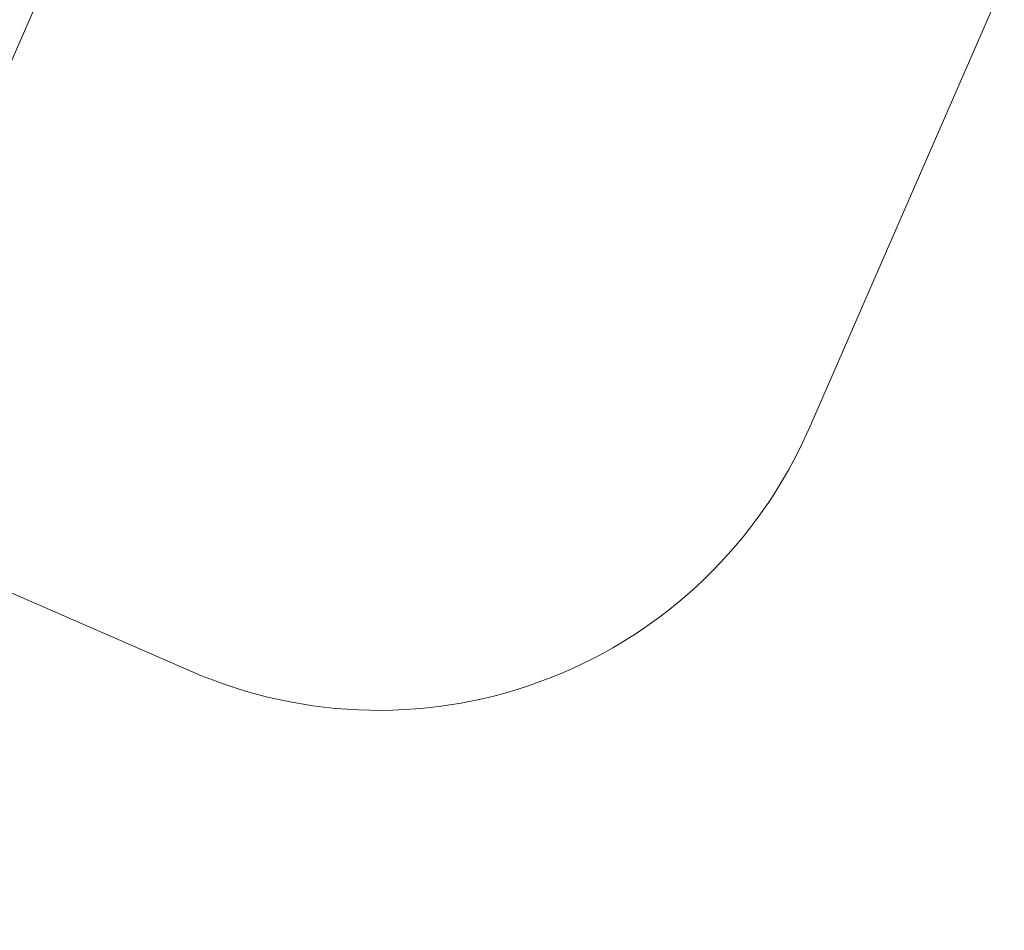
# Model space of a CAD drawing. Header units: metres. Extents: x -5203299 to 2078834, y 245743 to 5816291.
# Tile 193 of 256: x 366321.506 to 366321.721, y 5814088.14 to 5814088.339. Entities that reach past the tile are written whole.
import ezdxf

# ---------------------------------------------------------------- set-up
doc = ezdxf.new("R2010")
doc.units = ezdxf.units.M
doc.header["$LTSCALE"] = 0.5
doc.layers.add('30 -39 Baustelle- Fläche', color=7, linetype='Continuous', lineweight=15)
doc.layers.add('Keine', color=7, linetype='Continuous', lineweight=9)

# ---------------------------------------------------------------- blocks, each defined once
blk = doc.blocks.new('Gruppe-12227')
at = {"layer": 'Keine', "color": 7, "flags": 128}
blk.add_lwpolyline([(-267.84271, -119.70896), (-267.65122, -119.26983), (-271.40943, -117.63097), (-271.34173, -117.47572), (-271.26013, -117.51131, 0.414214), (-271.12545, -117.45842), (-270.93518, -117.02208, 0.414214), (-270.94953, -116.98554), (-271.09946, -116.92015), (-271.09488, -116.90965), (-272.52377, -116.28654, 0.008846)], format="xyb", dxfattribs=at)
blk.add_lwpolyline([(-271.34173, -117.47572), (-271.09946, -116.92015)], dxfattribs=at)
blk = doc.blocks.new('Gruppe-12238')
at = {"layer": 'Keine', "color": 7}
blk.add_blockref('Gruppe-12227', (0, 0), dxfattribs=at)
blk = doc.blocks.new('Gruppe-12239')
at = {"layer": 'Keine', "color": 7}
blk.add_blockref('Gruppe-12238', (0, 0), dxfattribs=at)
blk = doc.blocks.new('Gruppe-12241')
at = {"layer": 'Keine', "color": 7}
blk.add_blockref('Gruppe-12239', (0, 0), dxfattribs=at)
blk = doc.blocks.new('Gruppe-12242')
at = {"layer": 'Keine', "color": 7}
blk.add_blockref('Gruppe-12241', (0, 0), dxfattribs=at)
blk = doc.blocks.new('_BE Phase 5 (3D)')
at = {"layer": '30 -39 Baustelle- Fläche', "color": 7}
blk.add_blockref('Gruppe-12242', (0, 0), dxfattribs=at)

msp = doc.modelspace()

# ---------------------------------------------------------------- block references
at = {"layer": 'Keine', "color": 1}
msp.add_blockref('_BE Phase 5 (3D)', (366592.80349, 5814205.70793), dxfattribs=at)

doc.saveas('drawing.dxf')
